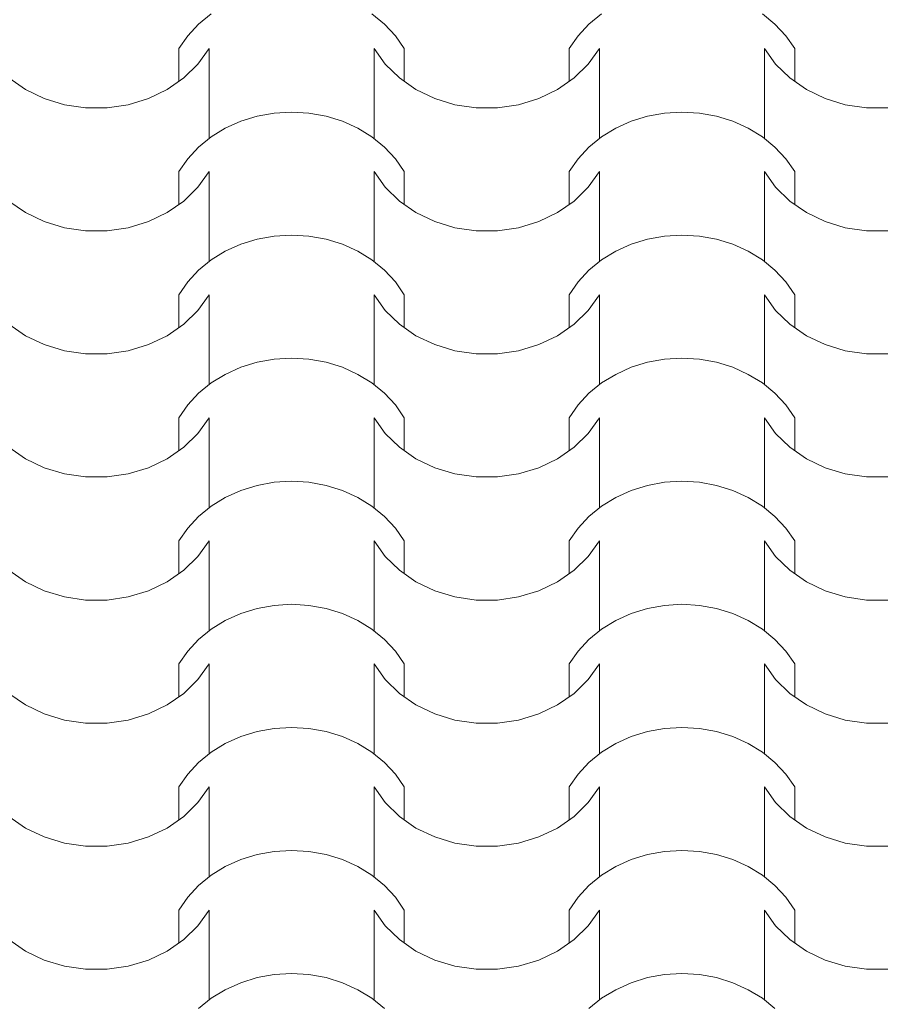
# Model space of a CAD drawing. Extents: x -631805 to -376315, y -40155 to 84873.
# Tile 251 of 256: x -486589 to -485686, y 70157 to 71181. Entities that reach past the tile are written whole.
import ezdxf

# ---------------------------------------------------------------- set-up
doc = ezdxf.new("R2010")
doc.units = 0
doc.header["$MEASUREMENT"] = 0
doc.linetypes.add('Dashed', pattern=[564.444447, 282.222223, -282.222223])
doc.layers.add('arch wypelnienia_Nr_Pióra__102', color=252, linetype='Continuous', lineweight=9)

# ---------------------------------------------------------------- blocks, each defined once
blk = doc.blocks.new('*X885')
at = {"layer": 'arch wypelnienia_Nr_Pióra__102', "linetype": 'Continuous'}
for p, q in [((-488088.2, 135660.2), (-488101.3, 135649.5)), ((-487907.7, 135649.5), (-487920.8, 135660.2)), ((-487681.8, 135660.2), (-487694.9, 135649.5)), ((-487501.3, 135649.5), (-487514.4, 135660.2)), ((-488101.3, 135649.5), (-488112.6, 135637.4)), ((-487896.4, 135637.4), (-487907.7, 135649.5)), ((-487694.9, 135649.5), (-487706.2, 135637.4)), ((-487490, 135637.4), (-487501.3, 135649.5)), ((-488112.6, 135637.4), (-488121.8, 135624)), ((-487887.2, 135624), (-487896.4, 135637.4)), ((-487706.2, 135637.4), (-487715.4, 135624)), ((-487480.8, 135624), (-487490, 135637.4)), ((-488121.8, 135589.8), (-488121.8, 135624)), ((-488102, 135607.7), (-488090.4, 135624)), ((-488090.4, 135549.6), (-488090.4, 135624)), ((-487918.6, 135549.6), (-487918.6, 135624)), ((-487918.6, 135624), (-487907, 135607.7)), ((-487887.2, 135589.8), (-487887.2, 135624)), ((-487715.4, 135589.8), (-487715.4, 135624)), ((-487695.6, 135607.7), (-487684, 135624)), ((-487684, 135549.6), (-487684, 135624)), ((-487512.2, 135549.6), (-487512.2, 135624)), ((-487512.2, 135624), (-487500.6, 135607.7)), ((-487480.8, 135589.8), (-487480.8, 135624)), ((-488116.7, 135593.4), (-488102, 135607.7)), ((-488090.4, 135530.6), (-488090.4, 135604.9)), ((-487918.6, 135530.6), (-487918.6, 135604.9)), ((-487907, 135607.7), (-487892.3, 135593.4)), ((-487710.3, 135593.4), (-487695.6, 135607.7)), ((-487684, 135530.6), (-487684, 135604.9)), ((-487512.2, 135530.6), (-487512.2, 135604.9)), ((-487500.6, 135607.7), (-487485.9, 135593.4)), ((-488298.7, 135593.4), (-488281.4, 135581.4)), ((-488134, 135581.4), (-488116.7, 135593.4)), ((-487892.3, 135593.4), (-487875, 135581.4)), ((-487727.6, 135581.4), (-487710.3, 135593.4)), ((-487485.9, 135593.4), (-487468.6, 135581.4)), ((-488281.4, 135581.4), (-488261.9, 135572)), ((-488153.5, 135572), (-488134, 135581.4)), ((-487875, 135581.4), (-487855.5, 135572)), ((-487747.1, 135572), (-487727.6, 135581.4)), ((-487468.6, 135581.4), (-487449.1, 135572)), ((-488261.9, 135572), (-488240.9, 135565.6)), ((-488174.5, 135565.6), (-488153.5, 135572)), ((-487855.5, 135572), (-487834.5, 135565.6)), ((-487768.1, 135565.6), (-487747.1, 135572)), ((-487449.1, 135572), (-487428.1, 135565.6)), ((-488240.9, 135565.6), (-488218.9, 135562.4)), ((-488218.9, 135562.4), (-488207.7, 135562.4)), ((-488207.7, 135562.4), (-488196.5, 135562.4)), ((-488196.5, 135562.4), (-488174.5, 135565.6)), ((-487834.5, 135565.6), (-487812.5, 135562.4)), ((-487812.5, 135562.4), (-487801.3, 135562.4)), ((-487801.3, 135562.4), (-487790.1, 135562.4)), ((-487790.1, 135562.4), (-487768.1, 135565.6)), ((-487428.1, 135565.6), (-487406.1, 135562.4)), ((-487406.1, 135562.4), (-487394.9, 135562.4)), ((-487394.9, 135562.4), (-487383.7, 135562.4)), ((-488040.4, 135553.7), (-488057.4, 135548.4)), ((-488022.6, 135556.9), (-488040.4, 135553.7)), ((-488004.5, 135557.9), (-488022.6, 135556.9)), ((-487986.4, 135556.9), (-488004.5, 135557.9)), ((-487968.6, 135553.7), (-487986.4, 135556.9)), ((-487951.6, 135548.4), (-487968.6, 135553.7)), ((-487634, 135553.7), (-487651, 135548.4)), ((-487616.2, 135556.9), (-487634, 135553.7)), ((-487598.1, 135557.9), (-487616.2, 135556.9)), ((-487580, 135556.9), (-487598.1, 135557.9)), ((-487562.2, 135553.7), (-487580, 135556.9)), ((-487545.2, 135548.4), (-487562.2, 135553.7)), ((-488073.5, 135541.2), (-488088.2, 135532.1)), ((-488057.4, 135548.4), (-488073.5, 135541.2)), ((-487935.5, 135541.2), (-487951.6, 135548.4)), ((-487920.8, 135532.1), (-487935.5, 135541.2)), ((-487667.1, 135541.2), (-487681.8, 135532.1)), ((-487651, 135548.4), (-487667.1, 135541.2)), ((-487529.1, 135541.2), (-487545.2, 135548.4)), ((-487514.4, 135532.1), (-487529.1, 135541.2)), ((-488088.2, 135532.1), (-488101.3, 135521.4)), ((-487907.7, 135521.4), (-487920.8, 135532.1)), ((-487681.8, 135532.1), (-487694.9, 135521.4)), ((-487501.3, 135521.4), (-487514.4, 135532.1)), ((-488101.3, 135521.4), (-488112.6, 135509.3)), ((-487896.4, 135509.3), (-487907.7, 135521.4)), ((-487694.9, 135521.4), (-487706.2, 135509.3)), ((-487490, 135509.3), (-487501.3, 135521.4)), ((-488112.6, 135509.3), (-488121.8, 135495.9)), ((-487887.2, 135495.9), (-487896.4, 135509.3)), ((-487706.2, 135509.3), (-487715.4, 135495.9)), ((-487480.8, 135495.9), (-487490, 135509.3)), ((-488121.8, 135461.7), (-488121.8, 135495.9)), ((-488102, 135479.7), (-488090.4, 135495.9)), ((-488090.4, 135421.6), (-488090.4, 135495.9)), ((-487918.6, 135421.6), (-487918.6, 135495.9)), ((-487918.6, 135495.9), (-487907, 135479.7)), ((-487887.2, 135461.7), (-487887.2, 135495.9)), ((-487715.4, 135461.7), (-487715.4, 135495.9)), ((-487695.6, 135479.7), (-487684, 135495.9)), ((-487684, 135421.6), (-487684, 135495.9)), ((-487512.2, 135421.6), (-487512.2, 135495.9)), ((-487512.2, 135495.9), (-487500.6, 135479.7)), ((-487480.8, 135461.7), (-487480.8, 135495.9)), ((-488116.7, 135465.3), (-488102, 135479.7)), ((-487907, 135479.7), (-487892.3, 135465.3)), ((-487710.3, 135465.3), (-487695.6, 135479.7)), ((-487500.6, 135479.7), (-487485.9, 135465.3)), ((-488090.4, 135402.5), (-488090.4, 135476.9)), ((-487918.6, 135402.5), (-487918.6, 135476.9)), ((-487684, 135402.5), (-487684, 135476.9)), ((-487512.2, 135402.5), (-487512.2, 135476.9)), ((-488298.7, 135465.3), (-488281.4, 135453.3)), ((-488134, 135453.3), (-488116.7, 135465.3)), ((-487892.3, 135465.3), (-487875, 135453.3)), ((-487727.6, 135453.3), (-487710.3, 135465.3)), ((-487485.9, 135465.3), (-487468.6, 135453.3)), ((-488281.4, 135453.3), (-488261.9, 135443.9)), ((-488153.5, 135443.9), (-488134, 135453.3)), ((-487875, 135453.3), (-487855.5, 135443.9)), ((-487747.1, 135443.9), (-487727.6, 135453.3)), ((-487468.6, 135453.3), (-487449.1, 135443.9)), ((-488261.9, 135443.9), (-488240.9, 135437.6)), ((-488240.9, 135437.6), (-488218.9, 135434.3)), ((-488196.5, 135434.3), (-488174.5, 135437.6)), ((-488174.5, 135437.6), (-488153.5, 135443.9)), ((-487855.5, 135443.9), (-487834.5, 135437.6)), ((-487834.5, 135437.6), (-487812.5, 135434.3)), ((-487790.1, 135434.3), (-487768.1, 135437.6)), ((-487768.1, 135437.6), (-487747.1, 135443.9)), ((-487449.1, 135443.9), (-487428.1, 135437.6)), ((-487428.1, 135437.6), (-487406.1, 135434.3)), ((-488218.9, 135434.3), (-488207.7, 135434.3)), ((-488207.7, 135434.3), (-488196.5, 135434.3)), ((-488022.6, 135428.8), (-488040.4, 135425.6)), ((-488004.5, 135429.9), (-488022.6, 135428.8)), ((-487986.4, 135428.8), (-488004.5, 135429.9)), ((-487968.6, 135425.6), (-487986.4, 135428.8)), ((-487812.5, 135434.3), (-487801.3, 135434.3)), ((-487801.3, 135434.3), (-487790.1, 135434.3)), ((-487616.2, 135428.8), (-487634, 135425.6)), ((-487598.1, 135429.9), (-487616.2, 135428.8)), ((-487580, 135428.8), (-487598.1, 135429.9)), ((-487562.2, 135425.6), (-487580, 135428.8)), ((-487406.1, 135434.3), (-487394.9, 135434.3)), ((-487394.9, 135434.3), (-487383.7, 135434.3)), ((-488057.4, 135420.3), (-488073.5, 135413.1)), ((-488040.4, 135425.6), (-488057.4, 135420.3)), ((-487951.6, 135420.3), (-487968.6, 135425.6)), ((-487935.5, 135413.1), (-487951.6, 135420.3)), ((-487651, 135420.3), (-487667.1, 135413.1)), ((-487634, 135425.6), (-487651, 135420.3)), ((-487545.2, 135420.3), (-487562.2, 135425.6)), ((-487529.1, 135413.1), (-487545.2, 135420.3)), ((-488073.5, 135413.1), (-488088.2, 135404.1)), ((-487920.8, 135404.1), (-487935.5, 135413.1)), ((-487667.1, 135413.1), (-487681.8, 135404.1)), ((-487514.4, 135404.1), (-487529.1, 135413.1)), ((-488088.2, 135404.1), (-488101.3, 135393.4)), ((-487907.7, 135393.4), (-487920.8, 135404.1)), ((-487681.8, 135404.1), (-487694.9, 135393.4)), ((-487501.3, 135393.4), (-487514.4, 135404.1)), ((-488101.3, 135393.4), (-488112.6, 135381.2)), ((-487896.4, 135381.2), (-487907.7, 135393.4)), ((-487694.9, 135393.4), (-487706.2, 135381.2)), ((-487490, 135381.2), (-487501.3, 135393.4)), ((-488112.6, 135381.2), (-488121.8, 135367.9)), ((-487887.2, 135367.9), (-487896.4, 135381.2)), ((-487706.2, 135381.2), (-487715.4, 135367.9)), ((-487480.8, 135367.9), (-487490, 135381.2)), ((-488121.8, 135333.7), (-488121.8, 135367.9)), ((-488102, 135351.6), (-488090.4, 135367.9)), ((-488090.4, 135293.5), (-488090.4, 135367.9)), ((-487918.6, 135293.5), (-487918.6, 135367.9)), ((-487918.6, 135367.9), (-487907, 135351.6)), ((-487887.2, 135333.7), (-487887.2, 135367.9)), ((-487715.4, 135333.7), (-487715.4, 135367.9)), ((-487695.6, 135351.6), (-487684, 135367.9)), ((-487684, 135293.5), (-487684, 135367.9)), ((-487512.2, 135293.5), (-487512.2, 135367.9)), ((-487512.2, 135367.9), (-487500.6, 135351.6)), ((-487480.8, 135333.7), (-487480.8, 135367.9)), ((-488116.7, 135337.2), (-488102, 135351.6)), ((-488090.4, 135274.4), (-488090.4, 135348.8)), ((-487918.6, 135274.4), (-487918.6, 135348.8)), ((-487907, 135351.6), (-487892.3, 135337.2)), ((-487710.3, 135337.2), (-487695.6, 135351.6)), ((-487684, 135274.4), (-487684, 135348.8)), ((-487512.2, 135274.4), (-487512.2, 135348.8)), ((-487500.6, 135351.6), (-487485.9, 135337.2)), ((-488298.7, 135337.2), (-488281.4, 135325.2)), ((-488134, 135325.2), (-488116.7, 135337.2)), ((-487892.3, 135337.2), (-487875, 135325.2)), ((-487727.6, 135325.2), (-487710.3, 135337.2)), ((-487485.9, 135337.2), (-487468.6, 135325.2)), ((-488281.4, 135325.2), (-488261.9, 135315.9)), ((-488153.5, 135315.9), (-488134, 135325.2)), ((-487875, 135325.2), (-487855.5, 135315.9)), ((-487747.1, 135315.9), (-487727.6, 135325.2)), ((-487468.6, 135325.2), (-487449.1, 135315.9)), ((-488261.9, 135315.9), (-488240.9, 135309.5)), ((-488174.5, 135309.5), (-488153.5, 135315.9)), ((-487855.5, 135315.9), (-487834.5, 135309.5)), ((-487768.1, 135309.5), (-487747.1, 135315.9)), ((-487449.1, 135315.9), (-487428.1, 135309.5)), ((-488240.9, 135309.5), (-488218.9, 135306.3)), ((-488218.9, 135306.3), (-488207.7, 135306.3)), ((-488207.7, 135306.3), (-488196.5, 135306.3)), ((-488196.5, 135306.3), (-488174.5, 135309.5)), ((-487834.5, 135309.5), (-487812.5, 135306.3)), ((-487812.5, 135306.3), (-487801.3, 135306.3)), ((-487801.3, 135306.3), (-487790.1, 135306.3)), ((-487790.1, 135306.3), (-487768.1, 135309.5)), ((-487428.1, 135309.5), (-487406.1, 135306.3)), ((-487406.1, 135306.3), (-487394.9, 135306.3)), ((-487394.9, 135306.3), (-487383.7, 135306.3)), ((-488040.4, 135297.5), (-488057.4, 135292.3)), ((-488022.6, 135300.7), (-488040.4, 135297.5)), ((-488004.5, 135301.8), (-488022.6, 135300.7)), ((-487986.4, 135300.7), (-488004.5, 135301.8)), ((-487968.6, 135297.5), (-487986.4, 135300.7)), ((-487951.6, 135292.3), (-487968.6, 135297.5)), ((-487634, 135297.5), (-487651, 135292.3)), ((-487616.2, 135300.7), (-487634, 135297.5)), ((-487598.1, 135301.8), (-487616.2, 135300.7)), ((-487580, 135300.7), (-487598.1, 135301.8)), ((-487562.2, 135297.5), (-487580, 135300.7)), ((-487545.2, 135292.3), (-487562.2, 135297.5)), ((-488073.5, 135285), (-488088.2, 135276)), ((-488057.4, 135292.3), (-488073.5, 135285)), ((-487935.5, 135285), (-487951.6, 135292.3)), ((-487920.8, 135276), (-487935.5, 135285)), ((-487667.1, 135285), (-487681.8, 135276)), ((-487651, 135292.3), (-487667.1, 135285)), ((-487529.1, 135285), (-487545.2, 135292.3)), ((-487514.4, 135276), (-487529.1, 135285)), ((-488088.2, 135276), (-488101.3, 135265.3)), ((-487907.7, 135265.3), (-487920.8, 135276)), ((-487681.8, 135276), (-487694.9, 135265.3)), ((-487501.3, 135265.3), (-487514.4, 135276)), ((-488101.3, 135265.3), (-488112.6, 135253.2)), ((-487896.4, 135253.2), (-487907.7, 135265.3)), ((-487694.9, 135265.3), (-487706.2, 135253.2)), ((-487490, 135253.2), (-487501.3, 135265.3)), ((-488112.6, 135253.2), (-488121.8, 135239.8)), ((-487887.2, 135239.8), (-487896.4, 135253.2)), ((-487706.2, 135253.2), (-487715.4, 135239.8)), ((-487480.8, 135239.8), (-487490, 135253.2)), ((-488121.8, 135205.6), (-488121.8, 135239.8)), ((-488102, 135223.5), (-488090.4, 135239.8)), ((-488090.4, 135165.4), (-488090.4, 135239.8)), ((-487918.6, 135165.4), (-487918.6, 135239.8)), ((-487918.6, 135239.8), (-487907, 135223.5)), ((-487887.2, 135205.6), (-487887.2, 135239.8)), ((-487715.4, 135205.6), (-487715.4, 135239.8)), ((-487695.6, 135223.5), (-487684, 135239.8)), ((-487684, 135165.4), (-487684, 135239.8)), ((-487512.2, 135165.4), (-487512.2, 135239.8)), ((-487512.2, 135239.8), (-487500.6, 135223.5)), ((-487480.8, 135205.6), (-487480.8, 135239.8)), ((-488116.7, 135209.2), (-488102, 135223.5)), ((-487907, 135223.5), (-487892.3, 135209.2)), ((-487710.3, 135209.2), (-487695.6, 135223.5)), ((-487500.6, 135223.5), (-487485.9, 135209.2)), ((-488090.4, 135146.4), (-488090.4, 135220.7)), ((-487918.6, 135146.4), (-487918.6, 135220.7)), ((-487684, 135146.4), (-487684, 135220.7)), ((-487512.2, 135146.4), (-487512.2, 135220.7)), ((-488298.7, 135209.2), (-488281.4, 135197.1)), ((-488134, 135197.1), (-488116.7, 135209.2)), ((-487892.3, 135209.2), (-487875, 135197.1)), ((-487727.6, 135197.1), (-487710.3, 135209.2)), ((-487485.9, 135209.2), (-487468.6, 135197.1)), ((-488281.4, 135197.1), (-488261.9, 135187.8)), ((-488153.5, 135187.8), (-488134, 135197.1)), ((-487875, 135197.1), (-487855.5, 135187.8)), ((-487747.1, 135187.8), (-487727.6, 135197.1)), ((-487468.6, 135197.1), (-487449.1, 135187.8)), ((-488261.9, 135187.8), (-488240.9, 135181.4)), ((-488240.9, 135181.4), (-488218.9, 135178.2)), ((-488196.5, 135178.2), (-488174.5, 135181.4)), ((-488174.5, 135181.4), (-488153.5, 135187.8)), ((-487855.5, 135187.8), (-487834.5, 135181.4)), ((-487834.5, 135181.4), (-487812.5, 135178.2)), ((-487790.1, 135178.2), (-487768.1, 135181.4)), ((-487768.1, 135181.4), (-487747.1, 135187.8)), ((-487449.1, 135187.8), (-487428.1, 135181.4)), ((-487428.1, 135181.4), (-487406.1, 135178.2)), ((-488218.9, 135178.2), (-488207.7, 135178.2)), ((-488207.7, 135178.2), (-488196.5, 135178.2)), ((-488022.6, 135172.7), (-488040.4, 135169.5)), ((-488004.5, 135173.7), (-488022.6, 135172.7)), ((-487986.4, 135172.7), (-488004.5, 135173.7)), ((-487968.6, 135169.5), (-487986.4, 135172.7)), ((-487812.5, 135178.2), (-487801.3, 135178.2)), ((-487801.3, 135178.2), (-487790.1, 135178.2)), ((-487616.2, 135172.7), (-487634, 135169.5)), ((-487598.1, 135173.7), (-487616.2, 135172.7)), ((-487580, 135172.7), (-487598.1, 135173.7)), ((-487562.2, 135169.5), (-487580, 135172.7)), ((-487406.1, 135178.2), (-487394.9, 135178.2)), ((-487394.9, 135178.2), (-487383.7, 135178.2)), ((-488057.4, 135164.2), (-488073.5, 135157)), ((-488040.4, 135169.5), (-488057.4, 135164.2)), ((-487951.6, 135164.2), (-487968.6, 135169.5)), ((-487935.5, 135157), (-487951.6, 135164.2)), ((-487651, 135164.2), (-487667.1, 135157)), ((-487634, 135169.5), (-487651, 135164.2)), ((-487545.2, 135164.2), (-487562.2, 135169.5)), ((-487529.1, 135157), (-487545.2, 135164.2)), ((-488073.5, 135157), (-488088.2, 135147.9)), ((-487920.8, 135147.9), (-487935.5, 135157)), ((-487667.1, 135157), (-487681.8, 135147.9)), ((-487514.4, 135147.9), (-487529.1, 135157)), ((-488088.2, 135147.9), (-488101.3, 135137.2)), ((-487907.7, 135137.2), (-487920.8, 135147.9)), ((-487681.8, 135147.9), (-487694.9, 135137.2)), ((-487501.3, 135137.2), (-487514.4, 135147.9)), ((-488101.3, 135137.2), (-488112.6, 135125.1)), ((-487896.4, 135125.1), (-487907.7, 135137.2)), ((-487694.9, 135137.2), (-487706.2, 135125.1)), ((-487490, 135125.1), (-487501.3, 135137.2)), ((-488112.6, 135125.1), (-488121.8, 135111.7)), ((-487887.2, 135111.7), (-487896.4, 135125.1)), ((-487706.2, 135125.1), (-487715.4, 135111.7)), ((-487480.8, 135111.7), (-487490, 135125.1)), ((-488121.8, 135077.5), (-488121.8, 135111.7)), ((-488102, 135095.4), (-488090.4, 135111.7)), ((-488090.4, 135037.4), (-488090.4, 135111.7)), ((-487918.6, 135037.4), (-487918.6, 135111.7)), ((-487918.6, 135111.7), (-487907, 135095.4)), ((-487887.2, 135077.5), (-487887.2, 135111.7)), ((-487715.4, 135077.5), (-487715.4, 135111.7)), ((-487695.6, 135095.4), (-487684, 135111.7)), ((-487684, 135037.4), (-487684, 135111.7)), ((-487512.2, 135037.4), (-487512.2, 135111.7)), ((-487512.2, 135111.7), (-487500.6, 135095.4)), ((-487480.8, 135077.5), (-487480.8, 135111.7)), ((-488116.7, 135081.1), (-488102, 135095.4)), ((-488090.4, 135018.3), (-488090.4, 135092.7)), ((-487918.6, 135018.3), (-487918.6, 135092.7)), ((-487907, 135095.4), (-487892.3, 135081.1)), ((-487710.3, 135081.1), (-487695.6, 135095.4)), ((-487684, 135018.3), (-487684, 135092.7)), ((-487512.2, 135018.3), (-487512.2, 135092.7)), ((-487500.6, 135095.4), (-487485.9, 135081.1)), ((-488298.7, 135081.1), (-488281.4, 135069.1)), ((-488134, 135069.1), (-488116.7, 135081.1)), ((-487892.3, 135081.1), (-487875, 135069.1)), ((-487727.6, 135069.1), (-487710.3, 135081.1)), ((-487485.9, 135081.1), (-487468.6, 135069.1)), ((-488281.4, 135069.1), (-488261.9, 135059.7)), ((-488153.5, 135059.7), (-488134, 135069.1)), ((-487875, 135069.1), (-487855.5, 135059.7)), ((-487747.1, 135059.7), (-487727.6, 135069.1)), ((-487468.6, 135069.1), (-487449.1, 135059.7)), ((-488261.9, 135059.7), (-488240.9, 135053.4)), ((-488174.5, 135053.4), (-488153.5, 135059.7)), ((-487855.5, 135059.7), (-487834.5, 135053.4)), ((-487768.1, 135053.4), (-487747.1, 135059.7)), ((-487449.1, 135059.7), (-487428.1, 135053.4)), ((-488240.9, 135053.4), (-488218.9, 135050.1)), ((-488218.9, 135050.1), (-488207.7, 135050.1)), ((-488207.7, 135050.1), (-488196.5, 135050.1)), ((-488196.5, 135050.1), (-488174.5, 135053.4)), ((-487834.5, 135053.4), (-487812.5, 135050.1)), ((-487812.5, 135050.1), (-487801.3, 135050.1)), ((-487801.3, 135050.1), (-487790.1, 135050.1)), ((-487790.1, 135050.1), (-487768.1, 135053.4)), ((-487428.1, 135053.4), (-487406.1, 135050.1)), ((-487406.1, 135050.1), (-487394.9, 135050.1)), ((-487394.9, 135050.1), (-487383.7, 135050.1)), ((-488040.4, 135041.4), (-488057.4, 135036.1)), ((-488022.6, 135044.6), (-488040.4, 135041.4)), ((-488004.5, 135045.7), (-488022.6, 135044.6)), ((-487986.4, 135044.6), (-488004.5, 135045.7)), ((-487968.6, 135041.4), (-487986.4, 135044.6)), ((-487951.6, 135036.1), (-487968.6, 135041.4)), ((-487634, 135041.4), (-487651, 135036.1)), ((-487616.2, 135044.6), (-487634, 135041.4)), ((-487598.1, 135045.7), (-487616.2, 135044.6)), ((-487580, 135044.6), (-487598.1, 135045.7)), ((-487562.2, 135041.4), (-487580, 135044.6)), ((-487545.2, 135036.1), (-487562.2, 135041.4)), ((-488073.5, 135028.9), (-488088.2, 135019.9)), ((-488057.4, 135036.1), (-488073.5, 135028.9)), ((-487935.5, 135028.9), (-487951.6, 135036.1)), ((-487920.8, 135019.9), (-487935.5, 135028.9)), ((-487667.1, 135028.9), (-487681.8, 135019.9)), ((-487651, 135036.1), (-487667.1, 135028.9)), ((-487529.1, 135028.9), (-487545.2, 135036.1)), ((-487514.4, 135019.9), (-487529.1, 135028.9)), ((-488088.2, 135019.9), (-488101.3, 135009.2)), ((-487907.7, 135009.2), (-487920.8, 135019.9)), ((-487681.8, 135019.9), (-487694.9, 135009.2)), ((-487501.3, 135009.2), (-487514.4, 135019.9)), ((-488101.3, 135009.2), (-488112.6, 134997)), ((-487896.4, 134997), (-487907.7, 135009.2)), ((-487694.9, 135009.2), (-487706.2, 134997)), ((-487490, 134997), (-487501.3, 135009.2)), ((-488112.6, 134997), (-488121.8, 134983.7)), ((-487887.2, 134983.7), (-487896.4, 134997)), ((-487706.2, 134997), (-487715.4, 134983.7)), ((-487480.8, 134983.7), (-487490, 134997)), ((-488121.8, 134949.5), (-488121.8, 134983.7)), ((-488102, 134967.4), (-488090.4, 134983.7)), ((-488090.4, 134909.3), (-488090.4, 134983.7)), ((-487918.6, 134909.3), (-487918.6, 134983.7)), ((-487918.6, 134983.7), (-487907, 134967.4)), ((-487887.2, 134949.5), (-487887.2, 134983.7)), ((-487715.4, 134949.5), (-487715.4, 134983.7)), ((-487695.6, 134967.4), (-487684, 134983.7)), ((-487684, 134909.3), (-487684, 134983.7)), ((-487512.2, 134909.3), (-487512.2, 134983.7)), ((-487512.2, 134983.7), (-487500.6, 134967.4)), ((-487480.8, 134949.5), (-487480.8, 134983.7)), ((-488116.7, 134953), (-488102, 134967.4)), ((-487907, 134967.4), (-487892.3, 134953)), ((-487710.3, 134953), (-487695.6, 134967.4)), ((-487500.6, 134967.4), (-487485.9, 134953)), ((-488090.4, 134890.2), (-488090.4, 134964.6)), ((-487918.6, 134890.2), (-487918.6, 134964.6)), ((-487684, 134890.2), (-487684, 134964.6)), ((-487512.2, 134890.2), (-487512.2, 134964.6)), ((-488298.7, 134953), (-488281.4, 134941)), ((-488134, 134941), (-488116.7, 134953)), ((-487892.3, 134953), (-487875, 134941)), ((-487727.6, 134941), (-487710.3, 134953)), ((-487485.9, 134953), (-487468.6, 134941)), ((-488281.4, 134941), (-488261.9, 134931.7)), ((-488153.5, 134931.7), (-488134, 134941)), ((-487875, 134941), (-487855.5, 134931.7)), ((-487747.1, 134931.7), (-487727.6, 134941)), ((-487468.6, 134941), (-487449.1, 134931.7)), ((-488261.9, 134931.7), (-488240.9, 134925.3)), ((-488240.9, 134925.3), (-488218.9, 134922.1)), ((-488196.5, 134922.1), (-488174.5, 134925.3)), ((-488174.5, 134925.3), (-488153.5, 134931.7)), ((-487855.5, 134931.7), (-487834.5, 134925.3)), ((-487834.5, 134925.3), (-487812.5, 134922.1)), ((-487790.1, 134922.1), (-487768.1, 134925.3)), ((-487768.1, 134925.3), (-487747.1, 134931.7)), ((-487449.1, 134931.7), (-487428.1, 134925.3)), ((-487428.1, 134925.3), (-487406.1, 134922.1)), ((-488218.9, 134922.1), (-488207.7, 134922.1)), ((-488207.7, 134922.1), (-488196.5, 134922.1)), ((-488022.6, 134916.5), (-488040.4, 134913.3)), ((-488004.5, 134917.6), (-488022.6, 134916.5)), ((-487986.4, 134916.5), (-488004.5, 134917.6)), ((-487968.6, 134913.3), (-487986.4, 134916.5)), ((-487812.5, 134922.1), (-487801.3, 134922.1)), ((-487801.3, 134922.1), (-487790.1, 134922.1)), ((-487616.2, 134916.5), (-487634, 134913.3)), ((-487598.1, 134917.6), (-487616.2, 134916.5)), ((-487580, 134916.5), (-487598.1, 134917.6)), ((-487562.2, 134913.3), (-487580, 134916.5)), ((-487406.1, 134922.1), (-487394.9, 134922.1)), ((-487394.9, 134922.1), (-487383.7, 134922.1)), ((-488057.4, 134908.1), (-488073.5, 134900.8)), ((-488040.4, 134913.3), (-488057.4, 134908.1)), ((-487951.6, 134908.1), (-487968.6, 134913.3)), ((-487935.5, 134900.8), (-487951.6, 134908.1)), ((-487651, 134908.1), (-487667.1, 134900.8)), ((-487634, 134913.3), (-487651, 134908.1)), ((-487545.2, 134908.1), (-487562.2, 134913.3)), ((-487529.1, 134900.8), (-487545.2, 134908.1)), ((-488073.5, 134900.8), (-488088.2, 134891.8)), ((-487920.8, 134891.8), (-487935.5, 134900.8)), ((-487667.1, 134900.8), (-487681.8, 134891.8)), ((-487514.4, 134891.8), (-487529.1, 134900.8)), ((-488088.2, 134891.8), (-488101.3, 134881.1)), ((-487907.7, 134881.1), (-487920.8, 134891.8)), ((-487681.8, 134891.8), (-487694.9, 134881.1)), ((-487501.3, 134881.1), (-487514.4, 134891.8)), ((-488101.3, 134881.1), (-488112.6, 134868.9)), ((-487896.4, 134868.9), (-487907.7, 134881.1)), ((-487694.9, 134881.1), (-487706.2, 134868.9)), ((-487490, 134868.9), (-487501.3, 134881.1)), ((-488112.6, 134868.9), (-488121.8, 134855.6)), ((-487887.2, 134855.6), (-487896.4, 134868.9)), ((-487706.2, 134868.9), (-487715.4, 134855.6)), ((-487480.8, 134855.6), (-487490, 134868.9)), ((-488121.8, 134821.4), (-488121.8, 134855.6)), ((-488102, 134839.3), (-488090.4, 134855.6)), ((-488090.4, 134781.2), (-488090.4, 134855.6)), ((-487918.6, 134781.2), (-487918.6, 134855.6)), ((-487918.6, 134855.6), (-487907, 134839.3)), ((-487887.2, 134821.4), (-487887.2, 134855.6)), ((-487715.4, 134821.4), (-487715.4, 134855.6)), ((-487695.6, 134839.3), (-487684, 134855.6)), ((-487684, 134781.2), (-487684, 134855.6)), ((-487512.2, 134781.2), (-487512.2, 134855.6)), ((-487512.2, 134855.6), (-487500.6, 134839.3)), ((-487480.8, 134821.4), (-487480.8, 134855.6)), ((-488116.7, 134825), (-488102, 134839.3)), ((-488090.4, 134762.2), (-488090.4, 134836.5)), ((-487918.6, 134762.2), (-487918.6, 134836.5)), ((-487907, 134839.3), (-487892.3, 134825)), ((-487710.3, 134825), (-487695.6, 134839.3)), ((-487684, 134762.2), (-487684, 134836.5)), ((-487512.2, 134762.2), (-487512.2, 134836.5)), ((-487500.6, 134839.3), (-487485.9, 134825)), ((-488298.7, 134825), (-488281.4, 134812.9)), ((-488134, 134812.9), (-488116.7, 134825)), ((-487892.3, 134825), (-487875, 134812.9)), ((-487727.6, 134812.9), (-487710.3, 134825)), ((-487485.9, 134825), (-487468.6, 134812.9)), ((-488281.4, 134812.9), (-488261.9, 134803.6)), ((-488153.5, 134803.6), (-488134, 134812.9)), ((-487875, 134812.9), (-487855.5, 134803.6)), ((-487747.1, 134803.6), (-487727.6, 134812.9)), ((-487468.6, 134812.9), (-487449.1, 134803.6)), ((-488261.9, 134803.6), (-488240.9, 134797.2)), ((-488174.5, 134797.2), (-488153.5, 134803.6)), ((-487855.5, 134803.6), (-487834.5, 134797.2)), ((-487768.1, 134797.2), (-487747.1, 134803.6)), ((-487449.1, 134803.6), (-487428.1, 134797.2)), ((-488240.9, 134797.2), (-488218.9, 134794)), ((-488218.9, 134794), (-488207.7, 134794)), ((-488207.7, 134794), (-488196.5, 134794)), ((-488196.5, 134794), (-488174.5, 134797.2)), ((-487834.5, 134797.2), (-487812.5, 134794)), ((-487812.5, 134794), (-487801.3, 134794)), ((-487801.3, 134794), (-487790.1, 134794)), ((-487790.1, 134794), (-487768.1, 134797.2)), ((-487428.1, 134797.2), (-487406.1, 134794)), ((-487406.1, 134794), (-487394.9, 134794)), ((-487394.9, 134794), (-487383.7, 134794)), ((-488040.4, 134785.3), (-488057.4, 134780)), ((-488022.6, 134788.5), (-488040.4, 134785.3)), ((-488004.5, 134789.5), (-488022.6, 134788.5)), ((-487986.4, 134788.5), (-488004.5, 134789.5)), ((-487968.6, 134785.3), (-487986.4, 134788.5)), ((-487951.6, 134780), (-487968.6, 134785.3)), ((-487634, 134785.3), (-487651, 134780)), ((-487616.2, 134788.5), (-487634, 134785.3)), ((-487598.1, 134789.5), (-487616.2, 134788.5)), ((-487580, 134788.5), (-487598.1, 134789.5)), ((-487562.2, 134785.3), (-487580, 134788.5)), ((-487545.2, 134780), (-487562.2, 134785.3)), ((-488073.5, 134772.8), (-488088.2, 134763.7)), ((-488057.4, 134780), (-488073.5, 134772.8)), ((-487935.5, 134772.8), (-487951.6, 134780)), ((-487920.8, 134763.7), (-487935.5, 134772.8)), ((-487667.1, 134772.8), (-487681.8, 134763.7)), ((-487651, 134780), (-487667.1, 134772.8)), ((-487529.1, 134772.8), (-487545.2, 134780)), ((-487514.4, 134763.7), (-487529.1, 134772.8)), ((-488088.2, 134763.7), (-488101.3, 134753)), ((-487907.7, 134753), (-487920.8, 134763.7)), ((-487681.8, 134763.7), (-487694.9, 134753)), ((-487501.3, 134753), (-487514.4, 134763.7)), ((-488101.3, 134753), (-488112.6, 134740.9)), ((-487896.4, 134740.9), (-487907.7, 134753)), ((-487694.9, 134753), (-487706.2, 134740.9)), ((-487490, 134740.9), (-487501.3, 134753)), ((-488112.6, 134740.9), (-488121.8, 134727.5)), ((-487887.2, 134727.5), (-487896.4, 134740.9)), ((-487706.2, 134740.9), (-487715.4, 134727.5)), ((-487480.8, 134727.5), (-487490, 134740.9)), ((-488121.8, 134693.3), (-488121.8, 134727.5)), ((-488102, 134711.2), (-488090.4, 134727.5)), ((-488090.4, 134653.2), (-488090.4, 134727.5)), ((-487918.6, 134653.2), (-487918.6, 134727.5)), ((-487918.6, 134727.5), (-487907, 134711.2)), ((-487887.2, 134693.3), (-487887.2, 134727.5)), ((-487715.4, 134693.3), (-487715.4, 134727.5)), ((-487695.6, 134711.2), (-487684, 134727.5)), ((-487684, 134653.2), (-487684, 134727.5)), ((-487512.2, 134653.2), (-487512.2, 134727.5)), ((-487512.2, 134727.5), (-487500.6, 134711.2)), ((-487480.8, 134693.3), (-487480.8, 134727.5)), ((-488116.7, 134696.9), (-488102, 134711.2)), ((-487907, 134711.2), (-487892.3, 134696.9)), ((-487710.3, 134696.9), (-487695.6, 134711.2)), ((-487500.6, 134711.2), (-487485.9, 134696.9)), ((-488090.4, 134634.1), (-488090.4, 134708.4)), ((-487918.6, 134634.1), (-487918.6, 134708.4)), ((-487684, 134634.1), (-487684, 134708.4)), ((-487512.2, 134634.1), (-487512.2, 134708.4)), ((-488298.7, 134696.9), (-488281.4, 134684.9)), ((-488134, 134684.9), (-488116.7, 134696.9)), ((-487892.3, 134696.9), (-487875, 134684.9)), ((-487727.6, 134684.9), (-487710.3, 134696.9)), ((-487485.9, 134696.9), (-487468.6, 134684.9)), ((-488281.4, 134684.9), (-488261.9, 134675.5)), ((-488153.5, 134675.5), (-488134, 134684.9)), ((-487875, 134684.9), (-487855.5, 134675.5)), ((-487747.1, 134675.5), (-487727.6, 134684.9)), ((-487468.6, 134684.9), (-487449.1, 134675.5)), ((-488261.9, 134675.5), (-488240.9, 134669.2)), ((-488240.9, 134669.2), (-488218.9, 134665.9)), ((-488196.5, 134665.9), (-488174.5, 134669.2)), ((-488174.5, 134669.2), (-488153.5, 134675.5)), ((-487855.5, 134675.5), (-487834.5, 134669.2)), ((-487834.5, 134669.2), (-487812.5, 134665.9)), ((-487790.1, 134665.9), (-487768.1, 134669.2)), ((-487768.1, 134669.2), (-487747.1, 134675.5)), ((-487449.1, 134675.5), (-487428.1, 134669.2)), ((-487428.1, 134669.2), (-487406.1, 134665.9)), ((-488218.9, 134665.9), (-488207.7, 134665.9)), ((-488207.7, 134665.9), (-488196.5, 134665.9)), ((-488022.6, 134660.4), (-488040.4, 134657.2)), ((-488004.5, 134661.5), (-488022.6, 134660.4)), ((-487986.4, 134660.4), (-488004.5, 134661.5)), ((-487968.6, 134657.2), (-487986.4, 134660.4)), ((-487812.5, 134665.9), (-487801.3, 134665.9)), ((-487801.3, 134665.9), (-487790.1, 134665.9)), ((-487616.2, 134660.4), (-487634, 134657.2)), ((-487598.1, 134661.5), (-487616.2, 134660.4)), ((-487580, 134660.4), (-487598.1, 134661.5)), ((-487562.2, 134657.2), (-487580, 134660.4)), ((-487406.1, 134665.9), (-487394.9, 134665.9)), ((-487394.9, 134665.9), (-487383.7, 134665.9)), ((-488057.4, 134651.9), (-488073.5, 134644.7)), ((-488040.4, 134657.2), (-488057.4, 134651.9)), ((-487951.6, 134651.9), (-487968.6, 134657.2)), ((-487935.5, 134644.7), (-487951.6, 134651.9)), ((-487651, 134651.9), (-487667.1, 134644.7)), ((-487634, 134657.2), (-487651, 134651.9)), ((-487545.2, 134651.9), (-487562.2, 134657.2)), ((-487529.1, 134644.7), (-487545.2, 134651.9)), ((-488073.5, 134644.7), (-488088.2, 134635.7)), ((-487920.8, 134635.7), (-487935.5, 134644.7)), ((-487667.1, 134644.7), (-487681.8, 134635.7)), ((-487514.4, 134635.7), (-487529.1, 134644.7)), ((-488088.2, 134635.7), (-488101.3, 134625)), ((-487907.7, 134625), (-487920.8, 134635.7)), ((-487681.8, 134635.7), (-487694.9, 134625)), ((-487501.3, 134625), (-487514.4, 134635.7))]:
    blk.add_line(p, q, dxfattribs=at)
blk = doc.blocks.new('Wypełnienie_32')
at = {"layer": 'arch wypelnienia_Nr_Pióra__102', "linetype": 'Dashed'}
blk.add_blockref('*X885', (0, 0), dxfattribs=at)

msp = doc.modelspace()

# ---------------------------------------------------------------- block references
at = {"layer": 'arch wypelnienia_Nr_Pióra__102', "linetype": 'Dashed'}
msp.add_blockref('Wypełnienie_32', (1698, -64472.7), dxfattribs=at)

doc.saveas('drawing.dxf')
